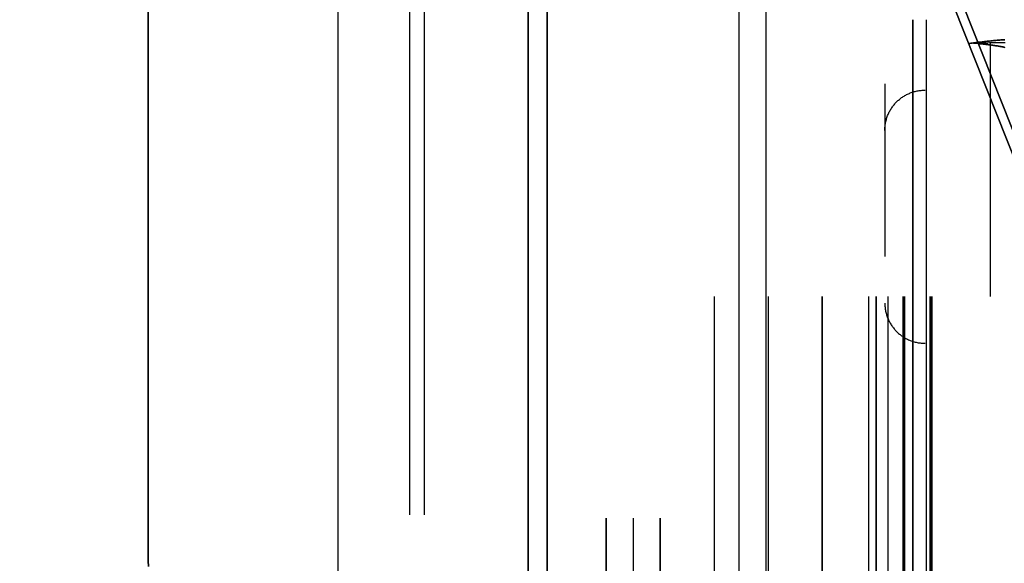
# Model space of a CAD drawing. Header units: millimetres. Extents: x -1030 to 192, y -442 to 180.
# Tile 167 of 256: x 54 to 103, y -305 to -278. Entities that reach past the tile are written whole.
import ezdxf

# ---------------------------------------------------------------- set-up
doc = ezdxf.new("R2010")
doc.units = ezdxf.units.MM
doc.header["$MEASUREMENT"] = 0
doc.layers.add('OVIDIO 120x60x72h', color=7, linetype='Continuous')

msp = doc.modelspace()

# ---------------------------------------------------------------- linework, layer by layer
at = {"layer": 'OVIDIO 120x60x72h'}
for points in [[(73.428, -302.168), (73.428, -120.446)], [(74.153, -302.168), (74.153, -120.446)], [(60.433, -131.005), (60.433, -304.164)], [(60.433, -304.164), (60.433, -131.005)], [(60.433, -304.164), (60.433, -131.005)], [(60.433, -131.005), (60.433, -304.164)], [(60.433, -304.164), (60.433, -131.005)], [(69.873, -318.574), (69.873, -131.005)], [(69.873, -318.574), (69.873, -131.005)], [(79.313, -327.933), (79.313, -131.005)], [(79.313, -327.933), (79.313, -131.005)], [(79.313, -131.005), (79.313, -327.933)], [(79.313, -131.005), (79.313, -327.933)], [(80.252, -329.338), (80.252, -131.005)], [(80.252, -131.005), (80.252, -329.338)], [(89.788, -339.904), (89.788, -131.005)], [(91.13, -339.904), (91.13, -131.005)], [(98.429, -277.583), (98.429, -340.832)], [(98.429, -340.832), (98.429, -277.583)], [(99.1, -340.832), (99.1, -277.583)], [(102.275, -291.332), (102.275, -278.765)], [(88.546, -291.332), (88.546, -305.542)], [(91.229, -291.332), (91.229, -305.542)], [(93.912, -326.332), (93.912, -291.332)], [(93.912, -291.332), (93.912, -326.332)], [(96.225, -291.332), (96.225, -326.332)], [(96.596, -291.332), (96.596, -326.332)], [(96.596, -326.332), (96.596, -291.332)], [(97.174, -291.332), (97.174, -326.332)], [(97.937, -326.332), (97.937, -291.332)], [(97.937, -291.332), (97.937, -326.332)], [(97.982, -291.332), (97.982, -326.332)], [(98.027, -326.332), (98.027, -291.332)], [(99.279, -291.332), (99.279, -326.332)], [(99.279, -326.332), (99.279, -291.332)], [(99.324, -291.332), (99.324, -326.332)], [(99.368, -291.332), (99.368, -326.332)], [(83.179, -302.332), (83.179, -315.332)], [(83.179, -315.332), (83.179, -302.332)], [(84.521, -302.332), (84.521, -315.332)], [(85.863, -302.332), (85.863, -315.332)], [(85.863, -315.332), (85.863, -302.332)], [(60.433, -304.164), (60.436, -304.452), (60.447, -304.74)], [(60.447, -304.74), (60.436, -304.452), (60.433, -304.164)], [(60.433, -304.164), (60.436, -304.452), (60.447, -304.74)], [(60.447, -304.74), (60.436, -304.452), (60.433, -304.164)], [(60.433, -304.164), (60.436, -304.452), (60.447, -304.74)]]:
    msp.add_lwpolyline(points, dxfattribs=at)
at = {"layer": 'OVIDIO 120x60x72h', "extrusion": (1, 0, 0)}
for points in [[(-131.005, 754.169), (-329.338, 754.169)], [(-329.338, 754.169), (-131.005, 754.169)], [(-340.832, 717.814), (-277.583, 717.814)], [(-277.583, 717.814), (-340.832, 717.814)], [(-291.332, 719.29), (-278.765, 719.29)], [(-278.765, 716.607), (-291.332, 716.607)], [(-287.229, 702.898), (-287.229, 701.503)], [(-289.747, 701.503), (-289.747, 702.898)], [(-304.164, 754.078), (-304.164, 755.578)], [(-304.164, 755.578), (-304.164, 754.078)]]:
    msp.add_lwpolyline(points, dxfattribs=at)
at = {"layer": 'OVIDIO 120x60x72h', "extrusion": (0.326394, 0.003049, 0.945229)}
for points in [[(-281.654, 145.142), (-281.609, 145.141), (-281.565, 145.139), (-281.52, 145.136), (-281.474, 145.132), (-281.429, 145.126), (-281.383, 145.12), (-281.337, 145.112), (-281.29, 145.103), (-281.244, 145.093), (-281.197, 145.081), (-281.151, 145.069), (-281.104, 145.055), (-281.058, 145.04), (-281.011, 145.023), (-280.965, 145.005), (-280.919, 144.986), (-280.873, 144.966), (-280.828, 144.944), (-280.782, 144.921), (-280.738, 144.896), (-280.693, 144.871), (-280.649, 144.844), (-280.606, 144.816), (-280.563, 144.786), (-280.521, 144.756), (-280.479, 144.724), (-280.438, 144.691), (-280.398, 144.656), (-280.359, 144.621), (-280.32, 144.584), (-280.283, 144.547), (-280.246, 144.508), (-280.21, 144.469), (-280.175, 144.428), (-280.142, 144.387), (-280.109, 144.344), (-280.077, 144.301), (-280.047, 144.257), (-280.018, 144.213), (-279.989, 144.167), (-279.962, 144.121), (-279.937, 144.075), (-279.912, 144.028), (-279.889, 143.98), (-279.867, 143.932), (-279.846, 143.884), (-279.826, 143.835), (-279.808, 143.787), (-279.79, 143.737), (-279.774, 143.688), (-279.76, 143.639), (-279.746, 143.589), (-279.734, 143.54), (-279.723, 143.49), (-279.713, 143.441), (-279.704, 143.392), (-279.697, 143.343), (-279.691, 143.294), (-279.685, 143.245), (-279.681, 143.197), (-279.678, 143.148), (-279.676, 143.101), (-279.675, 143.053), (-279.675, 143.006)], [(-279.675, 143.006), (-279.675, 143.053), (-279.676, 143.101), (-279.678, 143.148), (-279.681, 143.197), (-279.685, 143.245), (-279.691, 143.294), (-279.697, 143.343), (-279.704, 143.392), (-279.713, 143.441), (-279.723, 143.49), (-279.734, 143.54), (-279.746, 143.589), (-279.76, 143.639), (-279.774, 143.688), (-279.79, 143.737), (-279.808, 143.787), (-279.826, 143.835), (-279.846, 143.884), (-279.867, 143.932), (-279.889, 143.98), (-279.912, 144.028), (-279.937, 144.075), (-279.962, 144.121), (-279.989, 144.167), (-280.018, 144.213), (-280.047, 144.257), (-280.077, 144.301), (-280.109, 144.344), (-280.142, 144.387), (-280.175, 144.428), (-280.21, 144.469), (-280.246, 144.508), (-280.283, 144.547), (-280.32, 144.584), (-280.359, 144.621), (-280.398, 144.656), (-280.438, 144.691), (-280.479, 144.724), (-280.521, 144.756), (-280.563, 144.786), (-280.606, 144.816), (-280.649, 144.844), (-280.693, 144.871), (-280.738, 144.896), (-280.782, 144.921), (-280.828, 144.944), (-280.873, 144.966), (-280.919, 144.986), (-280.965, 145.005), (-281.011, 145.023), (-281.058, 145.04), (-281.104, 145.055), (-281.151, 145.069), (-281.197, 145.081), (-281.244, 145.093), (-281.29, 145.103), (-281.337, 145.112), (-281.383, 145.12), (-281.429, 145.126), (-281.474, 145.132), (-281.52, 145.136), (-281.565, 145.139), (-281.609, 145.141), (-281.654, 145.142)], [(-279.68, 142.488), (-279.68, 142.535), (-279.681, 142.583), (-279.683, 142.631), (-279.686, 142.679), (-279.69, 142.727), (-279.696, 142.776), (-279.702, 142.825), (-279.71, 142.874), (-279.718, 142.923), (-279.728, 142.972), (-279.739, 143.022), (-279.751, 143.071), (-279.765, 143.121), (-279.78, 143.17), (-279.796, 143.22), (-279.813, 143.269), (-279.831, 143.318), (-279.851, 143.366), (-279.872, 143.414), (-279.894, 143.462), (-279.917, 143.51), (-279.942, 143.557), (-279.968, 143.603), (-279.995, 143.649), (-280.023, 143.695), (-280.052, 143.739), (-280.082, 143.783), (-280.114, 143.826), (-280.147, 143.869), (-280.18, 143.91), (-280.215, 143.951), (-280.251, 143.99), (-280.288, 144.029), (-280.325, 144.066), (-280.364, 144.103), (-280.403, 144.138), (-280.443, 144.173), (-280.484, 144.206), (-280.526, 144.238), (-280.568, 144.268), (-280.611, 144.298), (-280.654, 144.326), (-280.698, 144.353), (-280.743, 144.379), (-280.788, 144.403), (-280.833, 144.426), (-280.878, 144.448), (-280.924, 144.468), (-280.97, 144.487), (-281.017, 144.505), (-281.063, 144.522), (-281.109, 144.537), (-281.156, 144.551), (-281.203, 144.564), (-281.249, 144.575), (-281.295, 144.585), (-281.342, 144.594), (-281.388, 144.602), (-281.434, 144.608), (-281.479, 144.614), (-281.525, 144.618), (-281.57, 144.621), (-281.615, 144.623), (-281.659, 144.624)], [(-281.659, 144.624), (-281.615, 144.623), (-281.57, 144.621), (-281.525, 144.618), (-281.479, 144.614), (-281.434, 144.608), (-281.388, 144.602), (-281.342, 144.594), (-281.295, 144.585), (-281.249, 144.575), (-281.203, 144.564), (-281.156, 144.551), (-281.109, 144.537), (-281.063, 144.522), (-281.017, 144.505), (-280.97, 144.487), (-280.924, 144.468), (-280.878, 144.448), (-280.833, 144.426), (-280.788, 144.403), (-280.743, 144.379), (-280.698, 144.353), (-280.654, 144.326), (-280.611, 144.298), (-280.568, 144.268), (-280.526, 144.238), (-280.484, 144.206), (-280.443, 144.173), (-280.403, 144.138), (-280.364, 144.103), (-280.325, 144.066), (-280.288, 144.029), (-280.251, 143.99), (-280.215, 143.951), (-280.18, 143.91), (-280.147, 143.869), (-280.114, 143.826), (-280.082, 143.783), (-280.052, 143.739), (-280.023, 143.695), (-279.995, 143.649), (-279.968, 143.603), (-279.942, 143.557), (-279.917, 143.51), (-279.894, 143.462), (-279.872, 143.414), (-279.851, 143.366), (-279.831, 143.318), (-279.813, 143.269), (-279.796, 143.22), (-279.78, 143.17), (-279.765, 143.121), (-279.751, 143.071), (-279.739, 143.022), (-279.728, 142.972), (-279.718, 142.923), (-279.71, 142.874), (-279.702, 142.825), (-279.696, 142.776), (-279.69, 142.727), (-279.686, 142.679), (-279.683, 142.631), (-279.681, 142.583), (-279.68, 142.535), (-279.68, 142.488)], [(-292.244, 143.131), (-292.243, 143.178), (-292.241, 143.225), (-292.238, 143.273), (-292.234, 143.321), (-292.229, 143.369), (-292.223, 143.418), (-292.216, 143.467), (-292.207, 143.516), (-292.197, 143.565), (-292.187, 143.614), (-292.175, 143.663), (-292.161, 143.712), (-292.147, 143.761), (-292.131, 143.811), (-292.114, 143.86), (-292.096, 143.908), (-292.077, 143.957), (-292.056, 144.005), (-292.034, 144.053), (-292.011, 144.1), (-291.987, 144.147), (-291.961, 144.194), (-291.935, 144.24), (-291.907, 144.285), (-291.878, 144.33), (-291.848, 144.374), (-291.816, 144.418), (-291.784, 144.46), (-291.75, 144.502), (-291.716, 144.542), (-291.68, 144.582), (-291.644, 144.621), (-291.606, 144.659), (-291.568, 144.696), (-291.529, 144.732), (-291.489, 144.766), (-291.448, 144.8), (-291.406, 144.832), (-291.364, 144.863), (-291.321, 144.893), (-291.278, 144.921), (-291.234, 144.949), (-291.189, 144.975), (-291.144, 145), (-291.099, 145.023), (-291.053, 145.045), (-291.007, 145.066), (-290.961, 145.086), (-290.915, 145.104), (-290.868, 145.121), (-290.821, 145.136), (-290.774, 145.151), (-290.728, 145.164), (-290.681, 145.175), (-290.634, 145.186), (-290.588, 145.195), (-290.541, 145.203), (-290.495, 145.21), (-290.449, 145.216), (-290.403, 145.22), (-290.358, 145.223), (-290.313, 145.226), (-290.268, 145.227), (-290.223, 145.227)], [(-290.223, 145.227), (-290.268, 145.227), (-290.313, 145.226), (-290.358, 145.223), (-290.403, 145.22), (-290.449, 145.216), (-290.495, 145.21), (-290.541, 145.203), (-290.588, 145.195), (-290.634, 145.186), (-290.681, 145.175), (-290.728, 145.164), (-290.774, 145.151), (-290.821, 145.136), (-290.868, 145.121), (-290.915, 145.104), (-290.961, 145.086), (-291.007, 145.066), (-291.053, 145.045), (-291.099, 145.023), (-291.144, 145), (-291.189, 144.975), (-291.234, 144.949), (-291.278, 144.921), (-291.321, 144.893), (-291.364, 144.863), (-291.406, 144.832), (-291.448, 144.8), (-291.489, 144.766), (-291.529, 144.732), (-291.568, 144.696), (-291.606, 144.659), (-291.644, 144.621), (-291.68, 144.582), (-291.716, 144.542), (-291.75, 144.502), (-291.784, 144.46), (-291.816, 144.418), (-291.848, 144.374), (-291.878, 144.33), (-291.907, 144.285), (-291.935, 144.24), (-291.961, 144.194), (-291.987, 144.147), (-292.011, 144.1), (-292.034, 144.053), (-292.056, 144.005), (-292.077, 143.957), (-292.096, 143.908), (-292.114, 143.86), (-292.131, 143.811), (-292.147, 143.761), (-292.161, 143.712), (-292.175, 143.663), (-292.187, 143.614), (-292.197, 143.565), (-292.207, 143.516), (-292.216, 143.467), (-292.223, 143.418), (-292.229, 143.369), (-292.234, 143.321), (-292.238, 143.273), (-292.241, 143.225), (-292.243, 143.178), (-292.244, 143.131)], [(-290.229, 144.709), (-290.273, 144.709), (-290.318, 144.708), (-290.363, 144.706), (-290.408, 144.702), (-290.454, 144.698), (-290.5, 144.692), (-290.546, 144.685), (-290.593, 144.677), (-290.639, 144.668), (-290.686, 144.657), (-290.733, 144.646), (-290.78, 144.633), (-290.826, 144.618), (-290.873, 144.603), (-290.92, 144.586), (-290.966, 144.568), (-291.012, 144.548), (-291.058, 144.527), (-291.104, 144.505), (-291.149, 144.482), (-291.194, 144.457), (-291.239, 144.431), (-291.283, 144.404), (-291.326, 144.375), (-291.369, 144.345), (-291.411, 144.314), (-291.453, 144.282), (-291.494, 144.248), (-291.534, 144.214), (-291.573, 144.178), (-291.611, 144.141), (-291.649, 144.103), (-291.685, 144.064), (-291.721, 144.025), (-291.755, 143.984), (-291.789, 143.942), (-291.821, 143.9), (-291.853, 143.856), (-291.883, 143.812), (-291.912, 143.768), (-291.94, 143.722), (-291.967, 143.676), (-291.992, 143.63), (-292.016, 143.583), (-292.039, 143.535), (-292.061, 143.487), (-292.082, 143.439), (-292.101, 143.39), (-292.119, 143.342), (-292.136, 143.293), (-292.152, 143.244), (-292.166, 143.194), (-292.18, 143.145), (-292.192, 143.096), (-292.203, 143.047), (-292.212, 142.998), (-292.221, 142.949), (-292.228, 142.9), (-292.234, 142.851), (-292.239, 142.803), (-292.243, 142.755), (-292.246, 142.707), (-292.248, 142.66), (-292.249, 142.613)], [(-292.249, 142.613), (-292.248, 142.66), (-292.246, 142.707), (-292.243, 142.755), (-292.239, 142.803), (-292.234, 142.851), (-292.228, 142.9), (-292.221, 142.949), (-292.212, 142.998), (-292.203, 143.047), (-292.192, 143.096), (-292.18, 143.145), (-292.166, 143.194), (-292.152, 143.244), (-292.136, 143.293), (-292.119, 143.342), (-292.101, 143.39), (-292.082, 143.439), (-292.061, 143.487), (-292.039, 143.535), (-292.016, 143.583), (-291.992, 143.63), (-291.967, 143.676), (-291.94, 143.722), (-291.912, 143.768), (-291.883, 143.812), (-291.853, 143.856), (-291.821, 143.9), (-291.789, 143.942), (-291.755, 143.984), (-291.721, 144.025), (-291.685, 144.064), (-291.649, 144.103), (-291.611, 144.141), (-291.573, 144.178), (-291.534, 144.214), (-291.494, 144.248), (-291.453, 144.282), (-291.411, 144.314), (-291.369, 144.345), (-291.326, 144.375), (-291.283, 144.404), (-291.239, 144.431), (-291.194, 144.457), (-291.149, 144.482), (-291.104, 144.505), (-291.058, 144.527), (-291.012, 144.548), (-290.966, 144.568), (-290.92, 144.586), (-290.873, 144.603), (-290.826, 144.618), (-290.78, 144.633), (-290.733, 144.646), (-290.686, 144.657), (-290.639, 144.668), (-290.593, 144.677), (-290.546, 144.685), (-290.5, 144.692), (-290.454, 144.698), (-290.408, 144.702), (-290.363, 144.706), (-290.318, 144.708), (-290.273, 144.709), (-290.229, 144.709)], [(-292.259, 141.643), (-292.26, 141.598), (-292.262, 141.554), (-292.265, 141.508), (-292.269, 141.463), (-292.274, 141.417), (-292.28, 141.371), (-292.288, 141.325), (-292.296, 141.279), (-292.306, 141.233), (-292.316, 141.186), (-292.328, 141.14), (-292.342, 141.093), (-292.356, 141.047), (-292.372, 141), (-292.389, 140.954), (-292.407, 140.908), (-292.426, 140.862), (-292.447, 140.816), (-292.468, 140.771), (-292.492, 140.726), (-292.516, 140.682), (-292.541, 140.638), (-292.568, 140.594), (-292.596, 140.552), (-292.625, 140.509), (-292.655, 140.468), (-292.686, 140.427), (-292.719, 140.387), (-292.752, 140.347), (-292.787, 140.309), (-292.822, 140.271), (-292.859, 140.234), (-292.896, 140.199), (-292.935, 140.164), (-292.974, 140.13), (-293.014, 140.097), (-293.055, 140.066), (-293.096, 140.035), (-293.138, 140.006), (-293.181, 139.978), (-293.225, 139.951), (-293.269, 139.925), (-293.313, 139.9), (-293.358, 139.877), (-293.403, 139.855), (-293.449, 139.834), (-293.495, 139.814), (-293.541, 139.796), (-293.588, 139.779), (-293.634, 139.763), (-293.681, 139.748), (-293.728, 139.734), (-293.774, 139.722), (-293.821, 139.711), (-293.868, 139.701), (-293.914, 139.692), (-293.961, 139.685), (-294.007, 139.678), (-294.053, 139.673), (-294.099, 139.669), (-294.144, 139.666), (-294.19, 139.664), (-294.234, 139.663), (-294.279, 139.663)], [(-294.279, 139.663), (-294.234, 139.663), (-294.19, 139.664), (-294.144, 139.666), (-294.099, 139.669), (-294.053, 139.673), (-294.007, 139.678), (-293.961, 139.685), (-293.914, 139.692), (-293.868, 139.701), (-293.821, 139.711), (-293.774, 139.722), (-293.728, 139.734), (-293.681, 139.748), (-293.634, 139.763), (-293.588, 139.779), (-293.541, 139.796), (-293.495, 139.814), (-293.449, 139.834), (-293.403, 139.855), (-293.358, 139.877), (-293.313, 139.9), (-293.269, 139.925), (-293.225, 139.951), (-293.181, 139.978), (-293.138, 140.006), (-293.096, 140.035), (-293.055, 140.066), (-293.014, 140.097), (-292.974, 140.13), (-292.935, 140.164), (-292.896, 140.199), (-292.859, 140.234), (-292.822, 140.271), (-292.787, 140.309), (-292.752, 140.347), (-292.719, 140.387), (-292.686, 140.427), (-292.655, 140.468), (-292.625, 140.509), (-292.596, 140.552), (-292.568, 140.594), (-292.541, 140.638), (-292.516, 140.682), (-292.492, 140.726), (-292.468, 140.771), (-292.447, 140.816), (-292.426, 140.862), (-292.407, 140.908), (-292.389, 140.954), (-292.372, 141), (-292.356, 141.047), (-292.342, 141.093), (-292.328, 141.14), (-292.316, 141.186), (-292.306, 141.233), (-292.296, 141.279), (-292.288, 141.325), (-292.28, 141.371), (-292.274, 141.417), (-292.269, 141.463), (-292.265, 141.508), (-292.262, 141.554), (-292.26, 141.598), (-292.259, 141.643)], [(-294.279, 139.663), (-294.229, 139.663), (-294.178, 139.664), (-294.128, 139.667), (-294.078, 139.671), (-294.028, 139.676), (-293.978, 139.682), (-293.928, 139.69), (-293.879, 139.699), (-293.829, 139.709), (-293.78, 139.721), (-293.732, 139.733), (-293.683, 139.747), (-293.635, 139.762), (-293.588, 139.778), (-293.541, 139.796), (-293.495, 139.814), (-293.449, 139.834), (-293.405, 139.854), (-293.36, 139.876), (-293.317, 139.898), (-293.274, 139.922), (-293.232, 139.946), (-293.19, 139.972), (-293.15, 139.998), (-293.11, 140.025), (-293.072, 140.053), (-293.034, 140.082), (-292.997, 140.111), (-292.961, 140.141), (-292.926, 140.171), (-292.892, 140.203), (-292.859, 140.234), (-292.826, 140.267), (-292.795, 140.3), (-292.763, 140.335), (-292.733, 140.37), (-292.703, 140.406), (-292.673, 140.444), (-292.645, 140.482), (-292.617, 140.521), (-292.59, 140.561), (-292.564, 140.601), (-292.538, 140.643), (-292.514, 140.685), (-292.49, 140.729), (-292.468, 140.772), (-292.446, 140.817), (-292.426, 140.862), (-292.407, 140.908), (-292.388, 140.955), (-292.371, 141.002), (-292.355, 141.049), (-292.341, 141.097), (-292.327, 141.145), (-292.315, 141.194), (-292.303, 141.243), (-292.293, 141.293), (-292.285, 141.342), (-292.277, 141.392), (-292.271, 141.442), (-292.266, 141.492), (-292.263, 141.542), (-292.26, 141.593), (-292.259, 141.643)], [(-294.279, 139.663), (-294.234, 139.663), (-294.19, 139.664), (-294.144, 139.666), (-294.099, 139.669), (-294.053, 139.673), (-294.007, 139.678), (-293.961, 139.685), (-293.914, 139.692), (-293.868, 139.701), (-293.821, 139.711), (-293.774, 139.722), (-293.728, 139.734), (-293.681, 139.748), (-293.634, 139.763), (-293.588, 139.779), (-293.541, 139.796), (-293.495, 139.814), (-293.449, 139.834), (-293.403, 139.855), (-293.358, 139.877), (-293.313, 139.9), (-293.269, 139.925), (-293.225, 139.951), (-293.181, 139.978), (-293.138, 140.006), (-293.096, 140.035), (-293.055, 140.066), (-293.014, 140.097), (-292.974, 140.13), (-292.935, 140.164), (-292.896, 140.199), (-292.859, 140.234), (-292.822, 140.271), (-292.787, 140.309), (-292.752, 140.347), (-292.719, 140.387), (-292.686, 140.427), (-292.655, 140.468), (-292.625, 140.509), (-292.596, 140.552), (-292.568, 140.594), (-292.541, 140.638), (-292.516, 140.682), (-292.492, 140.726), (-292.468, 140.771), (-292.447, 140.816), (-292.426, 140.862), (-292.407, 140.908), (-292.389, 140.954), (-292.372, 141), (-292.356, 141.047), (-292.342, 141.093), (-292.328, 141.14), (-292.316, 141.186), (-292.306, 141.233), (-292.296, 141.279), (-292.288, 141.325), (-292.28, 141.371), (-292.274, 141.417), (-292.269, 141.463), (-292.265, 141.508), (-292.262, 141.554), (-292.26, 141.598), (-292.259, 141.643)], [(-292.259, 141.643), (-292.26, 141.598), (-292.262, 141.554), (-292.265, 141.508), (-292.269, 141.463), (-292.274, 141.417), (-292.28, 141.371), (-292.288, 141.325), (-292.296, 141.279), (-292.306, 141.233), (-292.316, 141.186), (-292.328, 141.14), (-292.342, 141.093), (-292.356, 141.047), (-292.372, 141), (-292.389, 140.954), (-292.407, 140.908), (-292.426, 140.862), (-292.447, 140.816), (-292.468, 140.771), (-292.492, 140.726), (-292.516, 140.682), (-292.541, 140.638), (-292.568, 140.594), (-292.596, 140.552), (-292.625, 140.509), (-292.655, 140.468), (-292.686, 140.427), (-292.719, 140.387), (-292.752, 140.347), (-292.787, 140.309), (-292.822, 140.271), (-292.859, 140.234), (-292.896, 140.199), (-292.935, 140.164), (-292.974, 140.13), (-293.014, 140.097), (-293.055, 140.066), (-293.096, 140.035), (-293.138, 140.006), (-293.181, 139.978), (-293.225, 139.951), (-293.269, 139.925), (-293.313, 139.9), (-293.358, 139.877), (-293.403, 139.855), (-293.449, 139.834), (-293.495, 139.814), (-293.541, 139.796), (-293.588, 139.779), (-293.634, 139.763), (-293.681, 139.748), (-293.728, 139.734), (-293.774, 139.722), (-293.821, 139.711), (-293.868, 139.701), (-293.914, 139.692), (-293.961, 139.685), (-294.007, 139.678), (-294.053, 139.673), (-294.099, 139.669), (-294.144, 139.666), (-294.19, 139.664), (-294.234, 139.663), (-294.279, 139.663)]]:
    msp.add_lwpolyline(points, dxfattribs=at)
at = {"layer": 'OVIDIO 120x60x72h', "extrusion": (1.55701e-05, 0.003235, 0.999995)}
for points in [[(97.031, -283.081), (97.032, -283.031), (97.033, -282.98), (97.037, -282.93), (97.041, -282.88), (97.047, -282.83), (97.054, -282.78), (97.062, -282.73), (97.071, -282.681), (97.082, -282.632), (97.094, -282.583), (97.107, -282.534), (97.121, -282.486), (97.137, -282.439), (97.154, -282.391), (97.171, -282.345), (97.19, -282.299), (97.21, -282.253), (97.231, -282.208), (97.253, -282.164), (97.276, -282.121), (97.3, -282.078), (97.325, -282.037), (97.351, -281.996), (97.378, -281.955), (97.405, -281.916), (97.433, -281.878), (97.462, -281.84), (97.492, -281.804), (97.522, -281.768), (97.553, -281.733), (97.585, -281.699), (97.617, -281.667), (97.65, -281.635), (97.683, -281.603), (97.718, -281.572), (97.754, -281.542), (97.79, -281.512), (97.828, -281.483), (97.866, -281.455), (97.906, -281.427), (97.946, -281.401), (97.987, -281.375), (98.029, -281.35), (98.071, -281.326), (98.115, -281.303), (98.159, -281.281), (98.203, -281.26), (98.249, -281.24), (98.295, -281.221), (98.342, -281.203), (98.389, -281.187), (98.436, -281.171), (98.485, -281.157), (98.533, -281.144), (98.582, -281.132), (98.631, -281.121), (98.681, -281.112), (98.73, -281.104), (98.78, -281.097), (98.83, -281.091), (98.881, -281.086), (98.931, -281.083), (98.981, -281.081), (99.031, -281.081)], [(97.031, -291.651), (97.031, -291.701), (97.033, -291.751), (97.036, -291.801), (97.041, -291.851), (97.046, -291.901), (97.053, -291.951), (97.062, -292.001), (97.071, -292.051), (97.082, -292.1), (97.094, -292.149), (97.107, -292.197), (97.121, -292.245), (97.137, -292.293), (97.153, -292.34), (97.171, -292.387), (97.19, -292.433), (97.21, -292.478), (97.231, -292.523), (97.253, -292.567), (97.276, -292.61), (97.3, -292.653), (97.325, -292.695), (97.351, -292.736), (97.377, -292.776), (97.405, -292.815), (97.433, -292.854), (97.462, -292.891), (97.492, -292.928), (97.522, -292.964), (97.553, -292.998), (97.584, -293.032), (97.616, -293.065), (97.649, -293.097), (97.683, -293.129), (97.718, -293.16), (97.753, -293.19), (97.79, -293.219), (97.828, -293.248), (97.866, -293.277), (97.905, -293.304), (97.946, -293.331), (97.987, -293.357), (98.028, -293.381), (98.071, -293.405), (98.114, -293.429), (98.158, -293.451), (98.203, -293.472), (98.249, -293.492), (98.295, -293.51), (98.341, -293.528), (98.388, -293.545), (98.436, -293.56), (98.484, -293.575), (98.533, -293.588), (98.582, -293.6), (98.631, -293.61), (98.68, -293.62), (98.73, -293.628), (98.78, -293.635), (98.83, -293.641), (98.88, -293.645), (98.93, -293.648), (98.981, -293.65), (99.031, -293.651)]]:
    msp.add_lwpolyline(points, dxfattribs=at)
at = {"layer": 'OVIDIO 120x60x72h', "extrusion": (1, -5.03618e-08, -1.557e-05)}
for points in [[(-278.767, 715.794), (-278.762, 717.381)], [(-278.762, 717.381), (-278.767, 715.794)], [(-279.351, 716.284), (-279.346, 717.871)], [(-280.76, 718.078), (-280.765, 716.491)], [(-280.765, 716.491), (-280.76, 718.078)], [(-289.335, 716.519), (-289.33, 718.106)], [(-289.33, 718.106), (-289.335, 716.519)], [(-290.744, 717.908), (-290.75, 716.321)], [(-291.337, 715.835), (-291.332, 717.422)], [(-291.332, 717.422), (-291.337, 715.835)]]:
    msp.add_lwpolyline(points, dxfattribs=at)
at = {"layer": 'OVIDIO 120x60x72h', "extrusion": (0.001021, 0.999999, -0.000352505)}
for points in [[(-99.327, 717.281), (-101.966, 716.37)], [(-101.966, 716.37), (-99.327, 717.281)], [(-101.722, 715.661), (-99.327, 716.488)], [(-101.477, 714.952), (-99.327, 715.694)], [(-99.327, 715.694), (-101.477, 714.952)], [(-100.746, 716.832), (-99.339, 717.317)], [(-99.339, 717.317), (-100.746, 716.832)], [(-99.339, 716.524), (-100.501, 716.123)], [(-99.339, 715.73), (-100.256, 715.414)], [(-100.256, 715.414), (-99.339, 715.73)]]:
    msp.add_lwpolyline(points, dxfattribs=at)
at = {"layer": 'OVIDIO 120x60x72h', "extrusion": (-0.000995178, 0.999995, -0.002882)}
for points in [[(-99.595, 714.699), (-100.085, 716.117)], [(-100.915, 714.243), (-101.404, 715.661)], [(-101.404, 715.661), (-100.915, 714.243)], [(-98.966, 714.916), (-99.455, 716.334)], [(-99.669, 714.674), (-100.159, 716.091)], [(-100.159, 716.091), (-99.669, 714.674)], [(-101.495, 715.63), (-101.005, 714.212)], [(-101.557, 714.021), (-102.047, 715.439)], [(-102.047, 715.439), (-101.557, 714.021)]]:
    msp.add_lwpolyline(points, dxfattribs=at)
at = {"layer": 'OVIDIO 120x60x72h', "extrusion": (0.045678, -0.114881, 0.992329)}
for points in [[(-8.966, -312.613), (-8.966, -205.757)], [(-8.966, -205.757), (-8.966, -312.613)], [(-8.509, -205.757), (-8.509, -312.613)], [(-8.509, -312.613), (-8.509, -205.757)]]:
    msp.add_lwpolyline(points, dxfattribs=at)
at = {"layer": 'OVIDIO 120x60x72h', "extrusion": (0, 1, 0)}
for points in [[(-101.605, 719.29), (-102.946, 716.607)], [(-101.605, 719.29), (-102.946, 716.607)], [(-88.099, 728.19), (-90.782, 729.531)], [(-93.912, 716.562), (-88.099, 728.19)], [(-90.782, 729.531), (-88.099, 728.19)], [(-88.099, 728.19), (-93.912, 716.562)], [(-95.254, 717.233), (-89.44, 728.861)], [(-96.596, 717.904), (-90.782, 729.531)], [(-90.782, 729.531), (-96.596, 717.904)], [(-91.006, 722.376), (-93.689, 723.718)], [(-93.912, 716.562), (-93.953, 716.483), (-93.996, 716.404), (-94.041, 716.326), (-94.088, 716.248), (-94.137, 716.17), (-94.188, 716.093), (-94.242, 716.017), (-94.298, 715.941), (-94.356, 715.866), (-94.416, 715.792), (-94.478, 715.719), (-94.543, 715.647), (-94.609, 715.576), (-94.678, 715.506), (-94.749, 715.438), (-94.822, 715.371), (-94.897, 715.305), (-94.974, 715.241), (-95.053, 715.179), (-95.134, 715.119), (-95.216, 715.06), (-95.301, 715.003), (-95.387, 714.949), (-95.475, 714.896), (-95.564, 714.845), (-95.655, 714.797), (-95.747, 714.751), (-95.84, 714.707), (-95.935, 714.666), (-96.031, 714.627), (-96.127, 714.59), (-96.225, 714.556), (-96.324, 714.525), (-96.423, 714.496), (-96.523, 714.47), (-96.624, 714.446), (-96.725, 714.425), (-96.826, 714.406), (-96.928, 714.391), (-97.03, 714.378), (-97.131, 714.367), (-97.233, 714.359), (-97.335, 714.354), (-97.436, 714.351), (-97.537, 714.351), (-97.637, 714.354), (-97.737, 714.359), (-97.836, 714.366), (-97.935, 714.376), (-98.033, 714.388), (-98.13, 714.402), (-98.226, 714.419), (-98.32, 714.438), (-98.414, 714.459), (-98.507, 714.482), (-98.598, 714.508), (-98.688, 714.535), (-98.777, 714.564), (-98.864, 714.594), (-98.95, 714.627), (-99.035, 714.661), (-99.118, 714.697), (-99.199, 714.734), (-99.279, 714.773)], [(-99.279, 714.773), (-99.199, 714.734), (-99.118, 714.697), (-99.035, 714.661), (-98.95, 714.627), (-98.864, 714.594), (-98.777, 714.564), (-98.688, 714.535), (-98.598, 714.508), (-98.507, 714.482), (-98.414, 714.459), (-98.32, 714.438), (-98.226, 714.419), (-98.13, 714.402), (-98.033, 714.388), (-97.935, 714.376), (-97.836, 714.366), (-97.737, 714.359), (-97.637, 714.354), (-97.537, 714.351), (-97.436, 714.351), (-97.335, 714.354), (-97.233, 714.359), (-97.131, 714.367), (-97.03, 714.378), (-96.928, 714.391), (-96.826, 714.406), (-96.725, 714.425), (-96.624, 714.446), (-96.523, 714.47), (-96.423, 714.496), (-96.324, 714.525), (-96.225, 714.556), (-96.127, 714.59), (-96.031, 714.627), (-95.935, 714.666), (-95.84, 714.707), (-95.747, 714.751), (-95.655, 714.797), (-95.564, 714.845), (-95.475, 714.896), (-95.387, 714.949), (-95.301, 715.003), (-95.216, 715.06), (-95.134, 715.119), (-95.053, 715.179), (-94.974, 715.241), (-94.897, 715.305), (-94.822, 715.371), (-94.749, 715.438), (-94.678, 715.506), (-94.609, 715.576), (-94.543, 715.647), (-94.478, 715.719), (-94.416, 715.792), (-94.356, 715.866), (-94.298, 715.941), (-94.242, 716.017), (-94.188, 716.093), (-94.137, 716.17), (-94.088, 716.248), (-94.041, 716.326), (-93.996, 716.404), (-93.953, 716.483), (-93.912, 716.562)], [(-93.912, 716.562), (-96.596, 717.904)], [(-96.596, 717.904), (-93.912, 716.562)], [(-98.385, 716.562), (-95.286, 715.013)], [(-97.251, 714.358), (-95.701, 717.457)], [(-96.596, 717.904), (-96.606, 717.884), (-96.617, 717.864), (-96.628, 717.845), (-96.64, 717.825), (-96.652, 717.806), (-96.665, 717.787), (-96.678, 717.767), (-96.692, 717.749), (-96.707, 717.73), (-96.722, 717.711), (-96.737, 717.693), (-96.753, 717.675), (-96.77, 717.657), (-96.787, 717.64), (-96.805, 717.623), (-96.823, 717.606), (-96.842, 717.59), (-96.861, 717.574), (-96.881, 717.558), (-96.901, 717.543), (-96.922, 717.528), (-96.943, 717.514), (-96.964, 717.5), (-96.986, 717.487), (-97.009, 717.475), (-97.031, 717.463), (-97.054, 717.451), (-97.078, 717.44), (-97.101, 717.43), (-97.125, 717.42), (-97.149, 717.411), (-97.174, 717.402), (-97.199, 717.394), (-97.223, 717.387), (-97.248, 717.381), (-97.274, 717.375), (-97.299, 717.369), (-97.324, 717.365), (-97.35, 717.361), (-97.375, 717.358), (-97.4, 717.355), (-97.426, 717.353), (-97.451, 717.352), (-97.477, 717.351), (-97.502, 717.351), (-97.527, 717.352), (-97.552, 717.353), (-97.577, 717.355), (-97.601, 717.357), (-97.626, 717.36), (-97.65, 717.364), (-97.674, 717.368), (-97.698, 717.373), (-97.721, 717.378), (-97.744, 717.384), (-97.767, 717.39), (-97.79, 717.397), (-97.812, 717.404), (-97.834, 717.412), (-97.855, 717.42), (-97.876, 717.429), (-97.897, 717.438), (-97.917, 717.447), (-97.937, 717.457)], [(-97.937, 717.457), (-97.917, 717.447), (-97.897, 717.438), (-97.876, 717.429), (-97.855, 717.42), (-97.834, 717.412), (-97.812, 717.404), (-97.79, 717.397), (-97.767, 717.39), (-97.744, 717.384), (-97.721, 717.378), (-97.698, 717.373), (-97.674, 717.368), (-97.65, 717.364), (-97.626, 717.36), (-97.601, 717.357), (-97.577, 717.355), (-97.552, 717.353), (-97.527, 717.352), (-97.502, 717.351), (-97.477, 717.351), (-97.451, 717.352), (-97.426, 717.353), (-97.4, 717.355), (-97.375, 717.358), (-97.35, 717.361), (-97.324, 717.365), (-97.299, 717.369), (-97.274, 717.375), (-97.248, 717.381), (-97.223, 717.387), (-97.199, 717.394), (-97.174, 717.402), (-97.149, 717.411), (-97.125, 717.42), (-97.101, 717.43), (-97.078, 717.44), (-97.054, 717.451), (-97.031, 717.463), (-97.009, 717.475), (-96.986, 717.487), (-96.964, 717.5), (-96.943, 717.514), (-96.922, 717.528), (-96.901, 717.543), (-96.881, 717.558), (-96.861, 717.574), (-96.842, 717.59), (-96.823, 717.606), (-96.805, 717.623), (-96.787, 717.64), (-96.77, 717.657), (-96.753, 717.675), (-96.737, 717.693), (-96.722, 717.711), (-96.707, 717.73), (-96.692, 717.749), (-96.678, 717.767), (-96.665, 717.787), (-96.652, 717.806), (-96.64, 717.825), (-96.628, 717.845), (-96.617, 717.864), (-96.606, 717.884), (-96.596, 717.904)], [(-97.937, 717.457), (-99.279, 714.773)], [(-98.027, 717.501), (-97.937, 717.457)], [(-97.937, 717.457), (-98.027, 717.501)], [(-99.279, 714.773), (-97.937, 717.457)], [(-98.027, 717.501), (-101.605, 719.29)], [(-102.275, 717.949), (-98.608, 716.115)], [(-99.279, 714.773), (-99.368, 714.818)], [(-99.368, 714.818), (-99.279, 714.773)], [(-102.946, 716.607), (-99.368, 714.818)], [(-101.113, 715.69), (-99.771, 718.373)], [(-102.946, 716.607), (-101.605, 719.29)], [(-101.605, 719.29), (-102.946, 716.607)], [(-84.62, 735.147), (-87.303, 736.488)], [(385.331, 693.156), (-72.212, 693.156)], [(385.331, 694.329), (-72.212, 694.329)]]:
    msp.add_lwpolyline(points, dxfattribs=at)
at = {"layer": 'OVIDIO 120x60x72h', "extrusion": (1, -2.56846e-05, 8.30777e-08)}
for points in [[(-289.327, 718.104), (-280.757, 718.076)], [(-280.757, 718.076), (-289.327, 718.104)], [(-280.762, 716.49), (-289.332, 716.517)], [(-289.332, 716.517), (-280.762, 716.49)], [(-293.338, 714.87), (-324.337, 714.97)], [(-324.337, 714.97), (-293.338, 714.87)], [(-293.335, 715.579), (-324.335, 715.679)], [(-324.333, 716.388), (-293.333, 716.288)], [(-293.333, 716.288), (-324.333, 716.388)]]:
    msp.add_lwpolyline(points, dxfattribs=at)
at = {"layer": 'OVIDIO 120x60x72h', "extrusion": (0, 1.53093e-05, 1)}
msp.add_lwpolyline([(97.042, -289.343), (97.042, -280.773)], dxfattribs=at)
at = {"layer": 'OVIDIO 120x60x72h', "extrusion": (0, 1, -1.53089e-05)}
msp.add_lwpolyline([(-97.042, 718.086), (-97.042, 716.499)], dxfattribs=at)
at = {"layer": 'OVIDIO 120x60x72h', "extrusion": (0.894427, 0, 0.447214)}
for points in [[(-291.332, 611.914), (-291.334, 612.158), (-291.342, 612.404), (-291.356, 612.652), (-291.376, 612.902), (-291.402, 613.154), (-291.433, 613.406), (-291.471, 613.66), (-291.515, 613.915), (-291.566, 614.171), (-291.623, 614.427), (-291.686, 614.684), (-291.756, 614.941), (-291.833, 615.197), (-291.916, 615.453), (-292.007, 615.708), (-292.104, 615.963), (-292.208, 616.216), (-292.319, 616.468), (-292.436, 616.718), (-292.56, 616.966), (-292.691, 617.212), (-292.829, 617.455), (-292.974, 617.696), (-293.125, 617.933), (-293.282, 618.167), (-293.446, 618.398), (-293.616, 618.624), (-293.792, 618.847), (-293.974, 619.065), (-294.161, 619.279), (-294.355, 619.488), (-294.553, 619.692), (-294.757, 619.891), (-294.966, 620.084), (-295.18, 620.272), (-295.398, 620.454), (-295.621, 620.63), (-295.848, 620.8), (-296.078, 620.963), (-296.312, 621.121), (-296.55, 621.272), (-296.79, 621.416), (-297.033, 621.554), (-297.279, 621.685), (-297.527, 621.809), (-297.777, 621.927), (-298.029, 622.038), (-298.282, 622.141), (-298.537, 622.239), (-298.792, 622.329), (-299.048, 622.412), (-299.305, 622.489), (-299.561, 622.559), (-299.818, 622.623), (-300.074, 622.68), (-300.33, 622.73), (-300.585, 622.774), (-300.839, 622.812), (-301.092, 622.844), (-301.343, 622.869), (-301.593, 622.889), (-301.841, 622.903), (-302.087, 622.911), (-302.332, 622.914)], [(-302.332, 622.914), (-302.087, 622.911), (-301.841, 622.903), (-301.593, 622.889), (-301.343, 622.869), (-301.092, 622.844), (-300.839, 622.812), (-300.585, 622.774), (-300.33, 622.73), (-300.074, 622.68), (-299.818, 622.623), (-299.561, 622.559), (-299.305, 622.489), (-299.048, 622.412), (-298.792, 622.329), (-298.537, 622.239), (-298.282, 622.141), (-298.029, 622.038), (-297.777, 621.927), (-297.527, 621.809), (-297.279, 621.685), (-297.033, 621.554), (-296.79, 621.416), (-296.55, 621.272), (-296.312, 621.121), (-296.078, 620.963), (-295.848, 620.8), (-295.621, 620.63), (-295.398, 620.454), (-295.18, 620.272), (-294.966, 620.084), (-294.757, 619.891), (-294.553, 619.692), (-294.355, 619.488), (-294.161, 619.279), (-293.974, 619.065), (-293.792, 618.847), (-293.616, 618.624), (-293.446, 618.398), (-293.282, 618.167), (-293.125, 617.933), (-292.974, 617.696), (-292.829, 617.455), (-292.691, 617.212), (-292.56, 616.966), (-292.436, 616.718), (-292.319, 616.468), (-292.208, 616.216), (-292.104, 615.963), (-292.007, 615.708), (-291.916, 615.453), (-291.833, 615.197), (-291.756, 614.941), (-291.686, 614.684), (-291.623, 614.427), (-291.566, 614.171), (-291.515, 613.915), (-291.471, 613.66), (-291.433, 613.406), (-291.402, 613.154), (-291.376, 612.902), (-291.356, 612.652), (-291.342, 612.404), (-291.334, 612.158), (-291.332, 611.914)], [(-302.332, 622.914), (-302.067, 622.911), (-301.802, 622.901), (-301.535, 622.885), (-301.269, 622.862), (-301.002, 622.833), (-300.734, 622.797), (-300.468, 622.755), (-300.201, 622.705), (-299.935, 622.65), (-299.671, 622.587), (-299.407, 622.518), (-299.145, 622.442), (-298.884, 622.36), (-298.626, 622.271), (-298.37, 622.175), (-298.116, 622.074), (-297.864, 621.966), (-297.616, 621.852), (-297.371, 621.732), (-297.129, 621.606), (-296.891, 621.474), (-296.656, 621.336), (-296.425, 621.194), (-296.199, 621.045), (-295.976, 620.892), (-295.758, 620.734), (-295.545, 620.571), (-295.337, 620.403), (-295.133, 620.232), (-294.935, 620.056), (-294.741, 619.876), (-294.553, 619.692), (-294.37, 619.504), (-294.19, 619.31), (-294.014, 619.112), (-293.842, 618.908), (-293.674, 618.7), (-293.511, 618.487), (-293.353, 618.269), (-293.2, 618.047), (-293.052, 617.82), (-292.909, 617.589), (-292.771, 617.355), (-292.64, 617.116), (-292.514, 616.874), (-292.393, 616.629), (-292.279, 616.381), (-292.171, 616.13), (-292.07, 615.876), (-291.974, 615.619), (-291.886, 615.361), (-291.803, 615.1), (-291.727, 614.838), (-291.658, 614.575), (-291.596, 614.31), (-291.54, 614.044), (-291.491, 613.778), (-291.448, 613.511), (-291.412, 613.244), (-291.383, 612.977), (-291.36, 612.71), (-291.344, 612.444), (-291.335, 612.178), (-291.332, 611.914)], [(-291.332, 611.914), (-291.334, 612.158), (-291.342, 612.404), (-291.356, 612.652), (-291.376, 612.902), (-291.402, 613.154), (-291.433, 613.406), (-291.471, 613.66), (-291.515, 613.915), (-291.566, 614.171), (-291.623, 614.427), (-291.686, 614.684), (-291.756, 614.941), (-291.833, 615.197), (-291.916, 615.453), (-292.007, 615.708), (-292.104, 615.963), (-292.208, 616.216), (-292.319, 616.468), (-292.436, 616.718), (-292.56, 616.966), (-292.691, 617.212), (-292.829, 617.455), (-292.974, 617.696), (-293.125, 617.933), (-293.282, 618.167), (-293.446, 618.398), (-293.616, 618.624), (-293.792, 618.847), (-293.974, 619.065), (-294.161, 619.279), (-294.355, 619.488), (-294.553, 619.692), (-294.757, 619.891), (-294.966, 620.084), (-295.18, 620.272), (-295.398, 620.454), (-295.621, 620.63), (-295.848, 620.8), (-296.078, 620.963), (-296.312, 621.121), (-296.55, 621.272), (-296.79, 621.416), (-297.033, 621.554), (-297.279, 621.685), (-297.527, 621.809), (-297.777, 621.927), (-298.029, 622.038), (-298.282, 622.141), (-298.537, 622.239), (-298.792, 622.329), (-299.048, 622.412), (-299.305, 622.489), (-299.561, 622.559), (-299.818, 622.623), (-300.074, 622.68), (-300.33, 622.73), (-300.585, 622.774), (-300.839, 622.812), (-301.092, 622.844), (-301.343, 622.869), (-301.593, 622.889), (-301.841, 622.903), (-302.087, 622.911), (-302.332, 622.914)], [(-302.332, 622.914), (-302.087, 622.911), (-301.841, 622.903), (-301.593, 622.889), (-301.343, 622.869), (-301.092, 622.844), (-300.839, 622.812), (-300.585, 622.774), (-300.33, 622.73), (-300.074, 622.68), (-299.818, 622.623), (-299.561, 622.559), (-299.305, 622.489), (-299.048, 622.412), (-298.792, 622.329), (-298.537, 622.239), (-298.282, 622.141), (-298.029, 622.038), (-297.777, 621.927), (-297.527, 621.809), (-297.279, 621.685), (-297.033, 621.554), (-296.79, 621.416), (-296.55, 621.272), (-296.312, 621.121), (-296.078, 620.963), (-295.848, 620.8), (-295.621, 620.63), (-295.398, 620.454), (-295.18, 620.272), (-294.966, 620.084), (-294.757, 619.891), (-294.553, 619.692), (-294.355, 619.488), (-294.161, 619.279), (-293.974, 619.065), (-293.792, 618.847), (-293.616, 618.624), (-293.446, 618.398), (-293.282, 618.167), (-293.125, 617.933), (-292.974, 617.696), (-292.829, 617.455), (-292.691, 617.212), (-292.56, 616.966), (-292.436, 616.718), (-292.319, 616.468), (-292.208, 616.216), (-292.104, 615.963), (-292.007, 615.708), (-291.916, 615.453), (-291.833, 615.197), (-291.756, 614.941), (-291.686, 614.684), (-291.623, 614.427), (-291.566, 614.171), (-291.515, 613.915), (-291.471, 613.66), (-291.433, 613.406), (-291.402, 613.154), (-291.376, 612.902), (-291.356, 612.652), (-291.342, 612.404), (-291.334, 612.158), (-291.332, 611.914)]]:
    msp.add_lwpolyline(points, dxfattribs=at)
at = {"layer": 'OVIDIO 120x60x72h', "extrusion": (1.65145e-06, 1, 8.25725e-07)}
for points in [[(-85.863, 739.37), (-83.18, 738.029)], [(-83.18, 738.029), (-85.863, 739.37)]]:
    msp.add_lwpolyline(points, dxfattribs=at)
at = {"layer": 'OVIDIO 120x60x72h'}
for points in [[(102.989, -278.575, 714.964), (102.927, -278.579, 714.95), (102.865, -278.584, 714.937), (102.803, -278.589, 714.925), (102.741, -278.594, 714.915), (102.679, -278.599, 714.906), (102.616, -278.604, 714.898), (102.554, -278.61, 714.891), (102.491, -278.616, 714.885), (102.428, -278.622, 714.881), (102.365, -278.628, 714.878), (102.302, -278.635, 714.876), (102.239, -278.641, 714.875), (102.177, -278.648, 714.876), (102.114, -278.655, 714.877), (102.051, -278.662, 714.88), (101.988, -278.669, 714.885), (101.926, -278.676, 714.89), (101.863, -278.684, 714.897), (101.801, -278.691, 714.905), (101.739, -278.699, 714.914), (101.677, -278.706, 714.924), (101.615, -278.714, 714.936), (101.554, -278.722, 714.949), (101.493, -278.73, 714.962), (101.432, -278.738, 714.978), (101.372, -278.746, 714.994), (101.311, -278.754, 715.011), (101.252, -278.762, 715.03), (101.192, -278.769, 715.05)], [(101.192, -278.769, 715.05), (101.252, -278.762, 715.03), (101.311, -278.754, 715.011), (101.372, -278.746, 714.994), (101.432, -278.738, 714.978), (101.493, -278.73, 714.962), (101.554, -278.722, 714.949), (101.615, -278.714, 714.936), (101.677, -278.706, 714.924), (101.739, -278.699, 714.914), (101.801, -278.691, 714.905), (101.863, -278.684, 714.897), (101.926, -278.676, 714.89), (101.988, -278.669, 714.885), (102.051, -278.662, 714.88), (102.114, -278.655, 714.877), (102.177, -278.648, 714.876), (102.239, -278.641, 714.875), (102.302, -278.635, 714.876), (102.365, -278.628, 714.878), (102.428, -278.622, 714.881), (102.491, -278.616, 714.885), (102.554, -278.61, 714.891), (102.616, -278.604, 714.898), (102.679, -278.599, 714.906), (102.741, -278.594, 714.915), (102.803, -278.589, 714.925), (102.865, -278.584, 714.937), (102.927, -278.579, 714.95), (102.989, -278.575, 714.964)], [(103.018, -278.739, 715.729), (102.948, -278.737, 715.709), (102.877, -278.736, 715.691), (102.805, -278.734, 715.676), (102.734, -278.733, 715.662), (102.661, -278.733, 715.65), (102.589, -278.733, 715.64), (102.516, -278.733, 715.632), (102.443, -278.734, 715.626), (102.37, -278.735, 715.622), (102.297, -278.736, 715.62), (102.224, -278.738, 715.62), (102.151, -278.74, 715.622), (102.078, -278.742, 715.626), (102.005, -278.744, 715.633), (101.933, -278.747, 715.641), (101.861, -278.749, 715.651), (101.789, -278.752, 715.663), (101.717, -278.755, 715.678), (101.646, -278.758, 715.694), (101.575, -278.761, 715.713), (101.505, -278.764, 715.733), (101.436, -278.767, 715.756)], [(102.999, -278.958, 716.486), (102.967, -278.951, 716.474), (102.935, -278.944, 716.463), (102.903, -278.937, 716.453), (102.87, -278.93, 716.443), (102.837, -278.924, 716.433), (102.804, -278.918, 716.424), (102.771, -278.911, 716.416), (102.737, -278.905, 716.408), (102.704, -278.899, 716.401), (102.67, -278.894, 716.395), (102.636, -278.888, 716.389), (102.602, -278.882, 716.383), (102.568, -278.877, 716.378), (102.534, -278.872, 716.374), (102.499, -278.867, 716.371), (102.465, -278.862, 716.368), (102.431, -278.857, 716.365), (102.396, -278.852, 716.364), (102.362, -278.847, 716.362), (102.327, -278.842, 716.362), (102.293, -278.838, 716.362), (102.258, -278.833, 716.363), (102.224, -278.829, 716.364), (102.189, -278.825, 716.366), (102.155, -278.82, 716.368), (102.12, -278.816, 716.372), (102.086, -278.812, 716.375), (102.051, -278.808, 716.38), (102.017, -278.804, 716.385), (101.983, -278.8, 716.39), (101.949, -278.796, 716.397), (101.915, -278.792, 716.403), (101.881, -278.788, 716.411), (101.848, -278.784, 716.419), (101.814, -278.78, 716.428), (101.781, -278.776, 716.437), (101.748, -278.773, 716.447), (101.715, -278.769, 716.457), (101.682, -278.765, 716.468)], [(101.682, -278.765, 716.468), (101.715, -278.769, 716.457), (101.748, -278.773, 716.447), (101.781, -278.776, 716.437), (101.814, -278.78, 716.428), (101.848, -278.784, 716.419), (101.881, -278.788, 716.411), (101.915, -278.792, 716.403), (101.949, -278.796, 716.397), (101.983, -278.8, 716.39), (102.017, -278.804, 716.385), (102.051, -278.808, 716.38), (102.086, -278.812, 716.375), (102.12, -278.816, 716.372), (102.155, -278.82, 716.368), (102.189, -278.825, 716.366), (102.224, -278.829, 716.364), (102.258, -278.833, 716.363), (102.293, -278.838, 716.362), (102.327, -278.842, 716.362), (102.362, -278.847, 716.362), (102.396, -278.852, 716.364), (102.431, -278.857, 716.365), (102.465, -278.862, 716.368), (102.499, -278.867, 716.371), (102.534, -278.872, 716.374), (102.568, -278.877, 716.378), (102.602, -278.882, 716.383), (102.636, -278.888, 716.389), (102.67, -278.894, 716.395), (102.704, -278.899, 716.401), (102.737, -278.905, 716.408), (102.771, -278.911, 716.416), (102.804, -278.918, 716.424), (102.837, -278.924, 716.433), (102.87, -278.93, 716.443), (102.903, -278.937, 716.453), (102.935, -278.944, 716.463), (102.967, -278.951, 716.474), (102.999, -278.958, 716.486)]]:
    msp.add_polyline3d(points, dxfattribs=at)

doc.saveas('drawing.dxf')
